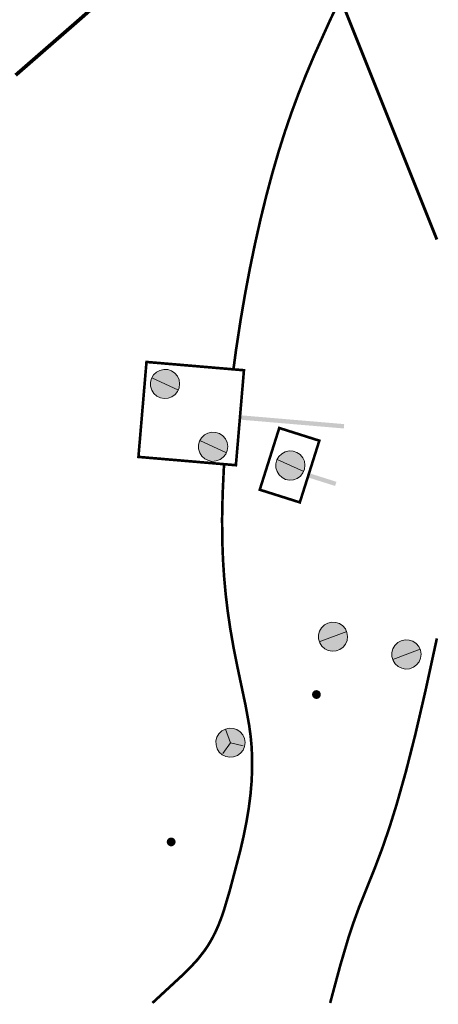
# Model space of a CAD drawing. Header units: millimetres. Extents: x 0 to 420, y 0 to 297.
# Tile 32 of 43: x 198 to 226, y 110 to 178. Entities that reach past the tile are written whole.
import ezdxf

# ---------------------------------------------------------------- set-up
doc = ezdxf.new("R2010")
doc.units = ezdxf.units.MM
for name, pattern in [('K5LT32769', [0]), ('K5LT32770', [0]), ('K5LT32771', [0]), ('K5LT32772', [0])]:
    doc.linetypes.add(name, pattern=pattern)
doc.layers.add('Топосъемка', color=7, linetype='Continuous', true_color=0x7f7f7f)

# ---------------------------------------------------------------- blocks, each defined once
blk = doc.blocks.new('U176')
at = {"layer": 'Топосъемка'}
blk.add_hatch(color=256, dxfattribs=at).paths.add_polyline_path([(218.108, 131.377), (218.137, 131.389), (218.164, 131.404), (218.189, 131.422), (218.212, 131.443), (218.233, 131.465), (218.252, 131.49), (218.268, 131.517), (218.281, 131.545), (218.291, 131.574), (218.299, 131.604), (218.303, 131.635), (218.303, 131.666), (218.301, 131.697), (218.295, 131.727), (218.287, 131.757), (218.275, 131.785), (218.26, 131.813), (218.243, 131.838), (218.223, 131.862), (218.201, 131.884), (218.177, 131.903), (218.15, 131.919), (218.123, 131.933), (218.094, 131.944), (218.064, 131.952), (218.033, 131.956), (218.002, 131.958), (217.971, 131.956), (217.941, 131.951), (217.911, 131.943), (217.899, 131.939), (217.87, 131.927), (217.843, 131.911), (217.818, 131.894), (217.795, 131.873), (217.773, 131.85), (217.755, 131.826), (217.739, 131.799), (217.726, 131.771), (217.715, 131.742), (217.708, 131.712), (217.704, 131.681), (217.704, 131.65), (217.706, 131.619), (217.712, 131.589), (217.72, 131.559), (217.732, 131.53), (217.747, 131.503), (217.764, 131.477), (217.784, 131.454), (217.806, 131.432), (217.83, 131.413), (217.857, 131.396), (217.884, 131.383), (217.913, 131.372), (217.943, 131.364), (217.974, 131.359), (218.005, 131.358), (218.036, 131.36), (218.066, 131.365), (218.096, 131.373)])
blk = doc.blocks.new('U187')
at = {"layer": 'Топосъемка'}
blk.add_hatch(color=256, dxfattribs=at).paths.add_polyline_path([(208.158, 121.29), (208.187, 121.303), (208.214, 121.318), (208.239, 121.336), (208.262, 121.356), (208.283, 121.379), (208.302, 121.404), (208.318, 121.43), (208.331, 121.458), (208.341, 121.487), (208.349, 121.518), (208.353, 121.548), (208.353, 121.579), (208.351, 121.61), (208.345, 121.641), (208.337, 121.67), (208.325, 121.699), (208.31, 121.726), (208.293, 121.752), (208.273, 121.776), (208.251, 121.797), (208.227, 121.817), (208.2, 121.833), (208.173, 121.847), (208.144, 121.858), (208.114, 121.865), (208.083, 121.87), (208.052, 121.872), (208.021, 121.87), (207.991, 121.865), (207.961, 121.857), (207.948, 121.853), (207.92, 121.84), (207.893, 121.825), (207.868, 121.807), (207.844, 121.787), (207.823, 121.764), (207.805, 121.739), (207.789, 121.713), (207.776, 121.685), (207.765, 121.656), (207.758, 121.625), (207.754, 121.595), (207.754, 121.564), (207.756, 121.533), (207.761, 121.502), (207.77, 121.473), (207.782, 121.444), (207.796, 121.417), (207.814, 121.391), (207.834, 121.367), (207.856, 121.346), (207.88, 121.327), (207.906, 121.31), (207.934, 121.296), (207.963, 121.285), (207.993, 121.278), (208.024, 121.273), (208.055, 121.272), (208.086, 121.273), (208.116, 121.278), (208.146, 121.286)])
blk = doc.blocks.new('U318')
at = {"layer": 'Топосъемка'}
blk.add_hatch(color=256, dxfattribs=at).paths.add_polyline_path([(211.764, 129.297), (211.432, 129.091), (211.204, 128.775), (211.115, 128.395), (211.177, 128.01), (211.382, 127.678), (211.699, 127.45), (212.079, 127.36), (212.464, 127.423), (212.796, 127.628), (213.024, 127.945), (213.113, 128.324), (213.051, 128.709), (212.846, 129.041), (212.529, 129.269), (212.149, 129.359)])
at = {"layer": 'Топосъемка', "linetype": 'K5LT32769', "lineweight": 18}
for p, q in [((211.121, 128.48), (211.191, 128.744)), ((211.191, 128.744), (211.328, 128.978)), ((211.328, 128.978), (211.525, 129.167)), ((211.525, 129.167), (211.764, 129.297)), ((211.764, 129.297), (212.03, 129.356)), ((212.114, 128.36), (211.764, 129.297)), ((212.03, 129.356), (212.302, 129.342)), ((212.302, 129.342), (212.56, 129.255)), ((212.56, 129.255), (212.785, 129.101)), ((212.785, 129.101), (212.96, 128.893)), ((212.96, 128.893), (213.073, 128.645)), ((211.126, 128.208), (211.121, 128.48)), ((211.203, 127.947), (211.126, 128.208)), ((212.114, 128.36), (211.586, 127.629)), ((212.992, 128.154), (212.114, 128.36)), ((213.081, 128.105), (212.977, 127.854)), ((213.073, 128.645), (213.114, 128.375)), ((213.114, 128.375), (213.081, 128.105)), ((211.348, 127.716), (211.203, 127.947)), ((211.55, 127.534), (211.348, 127.716)), ((211.794, 127.412), (211.55, 127.534)), ((212.062, 127.361), (211.794, 127.412)), ((212.333, 127.384), (212.062, 127.361)), ((212.588, 127.479), (212.333, 127.384)), ((212.808, 127.64), (212.588, 127.479)), ((212.977, 127.854), (212.808, 127.64))]:
    blk.add_line(p, q, dxfattribs=at)
blk = doc.blocks.new('U319')
at = {"layer": 'Топосъемка'}
blk.add_hatch(color=256, dxfattribs=at).paths.add_polyline_path([(210.574, 149.553), (210.242, 149.348), (210.014, 149.032), (209.924, 148.652), (209.987, 148.267), (210.192, 147.935), (210.508, 147.707), (210.888, 147.617), (211.273, 147.68), (211.605, 147.885), (211.833, 148.201), (211.923, 148.581), (211.86, 148.966), (211.655, 149.298), (211.339, 149.526), (210.959, 149.616)])
at = {"layer": 'Топосъемка', "linetype": 'K5LT32769', "lineweight": 18}
for p, q in [((210.574, 149.553), (210.84, 149.613)), ((210.84, 149.613), (211.112, 149.599)), ((209.931, 148.737), (210, 149)), ((210, 149), (210.138, 149.235)), ((210.01, 149.033), (211.837, 148.2)), ((210.138, 149.235), (210.334, 149.424)), ((210.334, 149.424), (210.574, 149.553)), ((211.112, 149.599), (211.37, 149.512)), ((211.37, 149.512), (211.594, 149.358)), ((211.594, 149.358), (211.77, 149.15)), ((211.77, 149.15), (211.882, 148.902)), ((209.935, 148.465), (209.931, 148.737)), ((210.013, 148.204), (209.935, 148.465)), ((211.891, 148.362), (211.786, 148.111)), ((211.882, 148.902), (211.923, 148.632)), ((211.923, 148.632), (211.891, 148.362)), ((210.158, 147.973), (210.013, 148.204)), ((210.36, 147.791), (210.158, 147.973)), ((210.604, 147.669), (210.36, 147.791)), ((210.871, 147.618), (210.604, 147.669)), ((211.142, 147.641), (210.871, 147.618)), ((211.398, 147.736), (211.142, 147.641)), ((211.618, 147.897), (211.398, 147.736)), ((211.786, 148.111), (211.618, 147.897))]:
    blk.add_line(p, q, dxfattribs=at)
blk = doc.blocks.new('U320')
at = {"layer": 'Топосъемка'}
blk.add_hatch(color=256, dxfattribs=at).paths.add_polyline_path([(207.286, 153.846), (206.954, 153.641), (206.726, 153.325), (206.636, 152.945), (206.699, 152.56), (206.904, 152.228), (207.22, 152), (207.6, 151.91), (207.985, 151.973), (208.317, 152.178), (208.545, 152.494), (208.635, 152.874), (208.572, 153.259), (208.367, 153.591), (208.051, 153.819), (207.671, 153.909)])
at = {"layer": 'Топосъемка', "linetype": 'K5LT32769', "lineweight": 18}
for p, q in [((206.85, 153.528), (207.046, 153.717)), ((207.046, 153.717), (207.286, 153.846)), ((207.286, 153.846), (207.551, 153.906)), ((207.551, 153.906), (207.823, 153.892)), ((207.823, 153.892), (208.081, 153.805)), ((208.081, 153.805), (208.306, 153.651)), ((208.306, 153.651), (208.482, 153.443)), ((206.643, 153.03), (206.712, 153.293)), ((206.647, 152.758), (206.643, 153.03)), ((206.712, 153.293), (206.85, 153.528)), ((206.722, 153.326), (208.549, 152.493)), ((208.482, 153.443), (208.594, 153.195)), ((208.594, 153.195), (208.635, 152.925)), ((206.725, 152.497), (206.647, 152.758)), ((206.87, 152.266), (206.725, 152.497)), ((208.498, 152.404), (208.33, 152.19)), ((208.603, 152.655), (208.498, 152.404)), ((208.635, 152.925), (208.603, 152.655)), ((207.072, 152.084), (206.87, 152.266)), ((207.316, 151.962), (207.072, 152.084)), ((207.583, 151.911), (207.316, 151.962)), ((207.854, 151.934), (207.583, 151.911)), ((208.11, 152.029), (207.854, 151.934)), ((208.33, 152.19), (208.11, 152.029))]:
    blk.add_line(p, q, dxfattribs=at)
blk = doc.blocks.new('U321')
at = {"layer": 'Топосъемка'}
blk.add_hatch(color=256, dxfattribs=at).paths.add_polyline_path([(223.816, 135.34), (223.484, 135.135), (223.256, 134.819), (223.166, 134.439), (223.229, 134.054), (223.434, 133.722), (223.751, 133.494), (224.13, 133.404), (224.515, 133.467), (224.847, 133.672), (225.075, 133.988), (225.165, 134.368), (225.103, 134.753), (224.897, 135.085), (224.581, 135.313), (224.201, 135.403)])
at = {"layer": 'Топосъемка', "linetype": 'K5LT32769', "lineweight": 18}
for p, q in [((223.173, 134.524), (223.242, 134.787)), ((223.242, 134.787), (223.38, 135.022)), ((223.38, 135.022), (223.576, 135.211)), ((223.576, 135.211), (223.816, 135.34)), ((223.816, 135.34), (224.082, 135.4)), ((224.082, 135.4), (224.354, 135.386)), ((224.354, 135.386), (224.612, 135.299)), ((224.612, 135.299), (224.837, 135.145)), ((224.837, 135.145), (225.012, 134.937)), ((225.012, 134.937), (225.124, 134.689)), ((223.177, 134.252), (223.173, 134.524)), ((223.255, 133.991), (223.177, 134.252)), ((223.229, 134.054), (225.103, 134.753)), ((225.133, 134.149), (225.028, 133.898)), ((225.124, 134.689), (225.166, 134.419)), ((225.166, 134.419), (225.133, 134.149)), ((223.4, 133.76), (223.255, 133.991)), ((223.602, 133.578), (223.4, 133.76)), ((223.846, 133.456), (223.602, 133.578)), ((224.113, 133.405), (223.846, 133.456)), ((224.385, 133.428), (224.113, 133.405)), ((224.64, 133.523), (224.385, 133.428)), ((224.86, 133.684), (224.64, 133.523)), ((225.028, 133.898), (224.86, 133.684))]:
    blk.add_line(p, q, dxfattribs=at)
blk = doc.blocks.new('U322')
at = {"layer": 'Топосъемка'}
blk.add_hatch(color=256, dxfattribs=at).paths.add_polyline_path([(215.865, 148.27), (215.534, 148.065), (215.305, 147.749), (215.216, 147.369), (215.278, 146.984), (215.483, 146.652), (215.8, 146.424), (216.18, 146.334), (216.565, 146.397), (216.897, 146.602), (217.125, 146.918), (217.215, 147.298), (217.152, 147.683), (216.947, 148.015), (216.63, 148.243), (216.251, 148.333)])
at = {"layer": 'Топосъемка', "linetype": 'K5LT32769', "lineweight": 18}
for p, q in [((215.626, 148.141), (215.865, 148.27)), ((215.865, 148.27), (216.131, 148.33)), ((216.131, 148.33), (216.403, 148.316)), ((216.403, 148.316), (216.661, 148.229)), ((215.222, 147.454), (215.292, 147.717)), ((215.292, 147.717), (215.43, 147.952)), ((215.302, 147.75), (217.129, 146.917)), ((215.43, 147.952), (215.626, 148.141)), ((216.661, 148.229), (216.886, 148.075)), ((216.886, 148.075), (217.061, 147.867)), ((217.061, 147.867), (217.174, 147.619)), ((217.174, 147.619), (217.215, 147.349)), ((215.227, 147.182), (215.222, 147.454)), ((215.304, 146.921), (215.227, 147.182)), ((215.45, 146.69), (215.304, 146.921)), ((217.182, 147.079), (217.078, 146.828)), ((217.215, 147.349), (217.182, 147.079)), ((215.651, 146.508), (215.45, 146.69)), ((215.895, 146.386), (215.651, 146.508)), ((216.163, 146.335), (215.895, 146.386)), ((216.434, 146.358), (216.163, 146.335)), ((216.689, 146.453), (216.434, 146.358)), ((216.909, 146.614), (216.689, 146.453)), ((217.078, 146.828), (216.909, 146.614))]:
    blk.add_line(p, q, dxfattribs=at)
blk = doc.blocks.new('U323')
at = {"layer": 'Топосъемка'}
blk.add_hatch(color=256, dxfattribs=at).paths.add_polyline_path([(218.787, 136.551), (218.455, 136.346), (218.227, 136.03), (218.138, 135.65), (218.2, 135.265), (218.405, 134.933), (218.722, 134.705), (219.102, 134.615), (219.487, 134.678), (219.819, 134.883), (220.047, 135.199), (220.136, 135.579), (220.074, 135.964), (219.869, 136.296), (219.552, 136.524), (219.172, 136.614)])
at = {"layer": 'Топосъемка', "linetype": 'K5LT32769', "lineweight": 18}
for p, q in [((218.214, 135.998), (218.351, 136.233)), ((218.351, 136.233), (218.547, 136.422)), ((218.547, 136.422), (218.787, 136.551)), ((218.787, 136.551), (219.053, 136.611)), ((219.053, 136.611), (219.325, 136.597)), ((219.325, 136.597), (219.583, 136.509)), ((219.583, 136.509), (219.808, 136.356)), ((219.808, 136.356), (219.983, 136.147)), ((219.983, 136.147), (220.095, 135.899)), ((218.144, 135.735), (218.214, 135.998)), ((218.149, 135.463), (218.144, 135.735)), ((218.226, 135.202), (218.149, 135.463)), ((218.2, 135.265), (220.074, 135.964)), ((220.095, 135.899), (220.137, 135.63)), ((220.137, 135.63), (220.104, 135.36)), ((218.371, 134.971), (218.226, 135.202)), ((218.573, 134.788), (218.371, 134.971)), ((218.817, 134.667), (218.573, 134.788)), ((219.831, 134.894), (219.611, 134.734)), ((219.999, 135.108), (219.831, 134.894)), ((220.104, 135.36), (219.999, 135.108)), ((219.084, 134.616), (218.817, 134.667)), ((219.356, 134.639), (219.084, 134.616)), ((219.611, 134.734), (219.356, 134.639))]:
    blk.add_line(p, q, dxfattribs=at)

msp = doc.modelspace()

# ---------------------------------------------------------------- hatches: boundary and pattern name
at = {"layer": 'Топосъемка'}
for points in [[(215.557588, 150.535437), (212.826502, 150.767351), (212.776636, 150.771595), (212.763958, 150.622147), (212.751281, 150.472699), (212.801128, 150.468448), (215.532233, 150.23654), (218.349482, 149.997292), (219.877553, 149.867525), (219.89388, 150.060017), (219.902919, 150.166448), (218.374867, 150.296221)], [(219.345681, 146.132953), (219.372411, 146.217497), (217.497897, 146.81033), (217.407449, 146.524311), (219.281952, 145.931453)]]:
    msp.add_hatch(color=256, dxfattribs=at).paths.add_polyline_path(points)

# ---------------------------------------------------------------- linework, layer by layer
at = {"layer": 'Топосъемка', "linetype": 'K5LT32772', "const_width": 0.2}
msp.add_lwpolyline([(226.250788, 162.800986), (211.112415, 200.619363)], dxfattribs=at)
at = {"layer": 'Топосъемка', "linetype": 'K5LT32770', "const_width": 0.18}
for points in [[(221.397084, 182.97822), (218.948777, 177.837041), (217.842009, 175.389461), (217.281926, 174.060624), (216.768301, 172.765524), (216.293916, 171.485923), (215.85536, 170.212535), (215.410922, 168.810913), (214.98091, 167.333247), (214.566927, 165.785037), (214.170877, 164.173389), (213.794381, 162.504716), (213.439871, 160.789615), (213.109436, 159.038179), (212.805266, 157.261994), (212.489527, 155.196801), (212.318455, 153.913542)], [(211.679406, 147.422407), (211.663534, 147.198761), (211.577501, 145.375029), (211.542299, 143.667645), (211.557795, 142.066552), (211.603475, 140.878405), (211.678606, 139.710431), (211.78349, 138.557682), (211.918924, 137.41129), (212.101632, 136.163206), (212.327065, 134.872586), (212.57474, 133.624144), (213.150831, 130.902942), (213.394626, 129.55394), (213.497602, 128.79374), (213.562946, 128.078088), (213.597028, 127.336284), (213.598721, 126.577165), (213.562486, 125.709972), (213.485976, 124.817383), (213.368924, 123.896057), (213.210442, 122.938918), (213.019672, 121.985491), (212.784817, 120.964884), (212.068937, 118.249121), (211.659848, 116.870464), (211.470936, 116.326198), (211.278026, 115.835528), (211.07075, 115.373974), (210.848273, 114.941539), (210.606499, 114.530278), (210.342101, 114.134568), (209.880902, 113.541854), (209.342279, 112.955361), (208.754096, 112.385035), (206.768348, 110.546911)], [(226.250788, 135.499828), (225.46256, 131.879742), (224.766639, 128.887353), (224.12374, 126.360782), (223.486236, 124.104423), (223.0007, 122.553598), (222.504006, 121.111458), (222.007195, 119.797546), (220.90406, 117.05219), (220.530156, 116.019076), (220.176805, 114.95271), (219.637854, 113.129487), (218.941522, 110.546911)]]:
    msp.add_lwpolyline(points, dxfattribs=at)
at = {"layer": 'Топосъемка', "linetype": 'K5LT32771', "const_width": 0.25}
msp.add_lwpolyline([(206.024589, 181.609241), (201.737358, 177.821715), (197.401326, 174.047641)], dxfattribs=at)
at = {"layer": 'Топосъемка', "linetype": 'K5LT32769', "const_width": 0.18}
for points in [[(213.038271, 153.852416), (212.486424, 147.353876), (205.81107, 147.920738), (206.362917, 154.419279)], [(215.456861, 149.899849), (214.120964, 145.675908), (216.86468, 144.808159), (218.200577, 149.032099)]]:
    msp.add_lwpolyline(points, close=True, dxfattribs=at)

# ---------------------------------------------------------------- block references
at = {"layer": 'Топосъемка'}
for name in ['U320', 'U319', 'U322', 'U323', 'U321', 'U176', 'U318', 'U187']:
    msp.add_blockref(name, (0, 0), dxfattribs=at)

doc.saveas('drawing.dxf')
